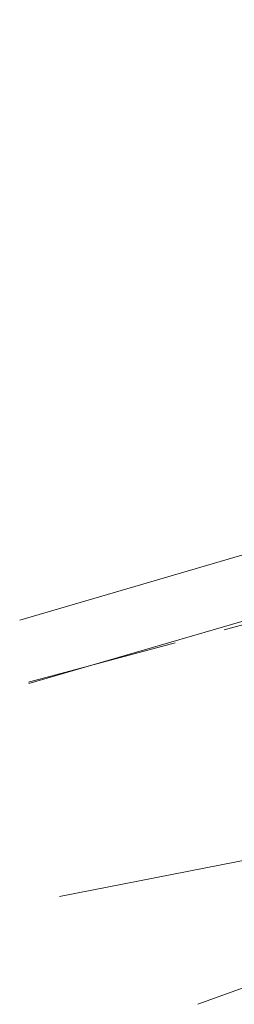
# Model space of a CAD drawing. Header units: metres. Extents: x 6567444 to 13135881, y 5574237 to 11149086.
# Tile 13 of 191: x 6567819 to 6567821, y 5574431 to 5574440. Entities that reach past the tile are written whole.
import ezdxf

# ---------------------------------------------------------------- set-up
doc = ezdxf.new("R2010")
doc.units = ezdxf.units.M
doc.linetypes.add('L_0_06', pattern=[2, 1.5, -0.5])
for name, color, linetype, lineweight in [('GES_PrzewodCieplowniczy', 212, 'Continuous', 18), ('GES_PrzewodKanalizacyjny_Projektowany', 7, 'Continuous', 18), ('GES_PrzewodWodociagowy', 5, 'Continuous', 18), ('GES_PrzewodWodociagowy_Projektowany', 7, 'Continuous', 18)]:
    doc.layers.add(name, color=color, linetype=linetype, lineweight=lineweight)

# ---------------------------------------------------------------- blocks, each defined once
blk = doc.blocks.new('_MDCP')
at = {"layer": 'GES_PrzewodCieplowniczy', "color": 212, "linetype": 'Continuous', "lineweight": 18}
for points in [[(6567845.21, 5574441.3), (6567833.29, 5574437.95), (6567831.92, 5574437.57), (6567819.001, 5574433.8093)], [(6567818.9105, 5574434.4361), (6567831.7, 5574438.18), (6567833.19, 5574438.54), (6567845.1, 5574441.9)]]:
    blk.add_lwpolyline(points, dxfattribs=at)
at = {"layer": 'GES_PrzewodKanalizacyjny_Projektowany', "color": 36, "linetype": 'L_0_06', "lineweight": 18, "flags": 128}
blk.add_lwpolyline([(6567820.67, 5574430.64), (6567834.61, 5574435.72), (6567836.51, 5574433.43)], dxfattribs=at)
at = {"layer": 'GES_PrzewodWodociagowy', "color": 5, "linetype": 'Continuous', "lineweight": 18}
blk.add_lwpolyline([(6567840.2, 5574435.385), (6567835.835, 5574434.943), (6567819.3045, 5574431.7052)], dxfattribs=at)
at = {"layer": 'GES_PrzewodWodociagowy_Projektowany', "color": 5, "linetype": 'L_0_06', "lineweight": 18}
blk.add_lwpolyline([(6567818.9989, 5574433.8237), (6567848.16, 5574441.63), (6567854.05, 5574443.19), (6567857.1, 5574432.08), (6567858.03, 5574432.38)], dxfattribs=at)
blk = doc.blocks.new('GE.I.6640.1.468.2024_MDCP_dodatkowe pomiary_12.03.2026')
at = {"layer": 'GES_PrzewodCieplowniczy', "color": 212, "linetype": 'Continuous', "lineweight": 18}
for points in [[(6567845.21, 5574441.3), (6567833.29, 5574437.95), (6567831.92, 5574437.57), (6567819.001, 5574433.8093)], [(6567818.9105, 5574434.4361), (6567831.7, 5574438.18), (6567833.19, 5574438.54), (6567845.1, 5574441.9)]]:
    blk.add_lwpolyline(points, dxfattribs=at)
at = {"layer": 'GES_PrzewodKanalizacyjny_Projektowany', "color": 36, "linetype": 'L_0_06', "lineweight": 18, "flags": 128}
blk.add_lwpolyline([(6567820.67, 5574430.64), (6567834.61, 5574435.72), (6567836.51, 5574433.43)], dxfattribs=at)
at = {"layer": 'GES_PrzewodWodociagowy', "color": 5, "linetype": 'Continuous', "lineweight": 18}
blk.add_lwpolyline([(6567840.2, 5574435.385), (6567835.835, 5574434.943), (6567819.3045, 5574431.7052)], dxfattribs=at)
at = {"layer": 'GES_PrzewodWodociagowy_Projektowany', "color": 5, "linetype": 'L_0_06', "lineweight": 18}
blk.add_lwpolyline([(6567818.9989, 5574433.8237), (6567848.16, 5574441.63), (6567854.05, 5574443.19), (6567857.1, 5574432.08), (6567858.03, 5574432.38)], dxfattribs=at)

msp = doc.modelspace()

# ---------------------------------------------------------------- block references
at = {"layer": 'Defpoints'}
msp.add_blockref('GE.I.6640.1.468.2024_MDCP_dodatkowe pomiary_12.03.2026', (0, 0), dxfattribs=at)

# ---------------------------------------------------------------- next in the draw order: block references
msp.add_blockref('_MDCP', (0, 0))

doc.saveas('drawing.dxf')
